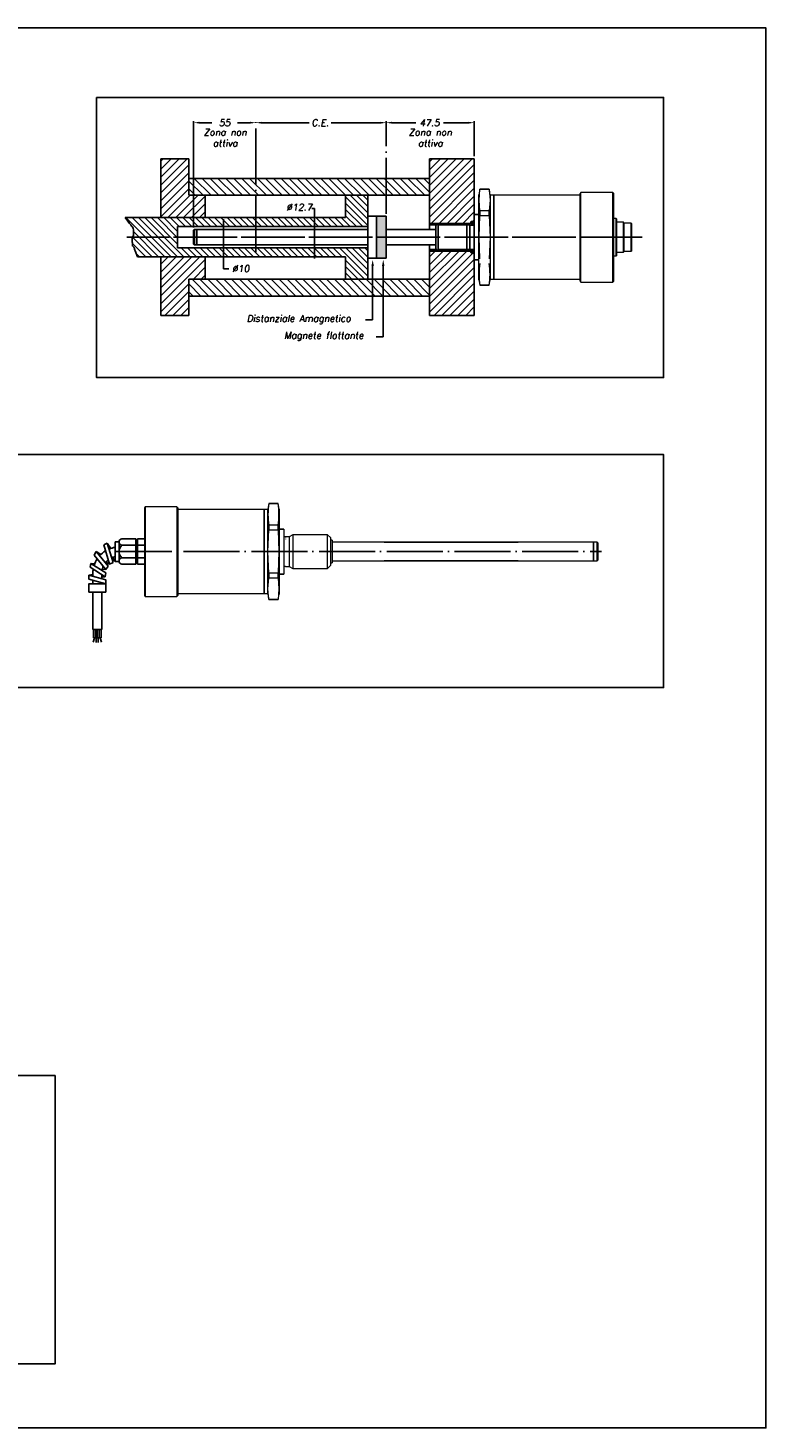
# Model space of a CAD drawing. Extents: x 756 to 1141, y 447 to 697.
# Tile 3 of 3: x 1009 to 1141, y 447 to 697. Entities that reach past the tile are written whole.
import ezdxf
from ezdxf.enums import TextEntityAlignment as Align

# ---------------------------------------------------------------- set-up
doc = ezdxf.new("R2010")
doc.units = 0
doc.header["$LTSCALE"] = 10
doc.header["$MEASUREMENT"] = 0
doc.linetypes.add('DOT2', pattern=[0.635, 0, -0.635])
doc.linetypes.add('TP', pattern=[1.2, 1, -0.1, 0, -0.1])
doc.layers.get('0').update_dxf_attribs({"linetype": 'CONTINUOUS'})
doc.layers.add('QUOTE', color=7, linetype='CONTINUOUS')
doc.styles.add('DEM1', font='romans', dxfattribs={"height": 1.7})
doc.styles.add('DEM2', font='romans.shx', dxfattribs={"oblique": 10})
pattern_1 = [(45, (920.3316, 630.5844), (-0.707107, 0.707107), [])]

msp = doc.modelspace()

# ---------------------------------------------------------------- hatches: boundary and pattern name
at = {"layer": 'QUOTE'}
h = msp.add_hatch(dxfattribs=at)
h.set_pattern_fill('_U', color=256, angle=45, style=0, pattern_type=0)
h.set_pattern_definition(pattern_1)
h.paths.add_polyline_path([(1037.73, 674.12), (1032.73, 674.12), (1032.73, 663.62), (1038.59, 663.62), (1038.59, 667.62), (1037.73, 667.62)])
h.paths.add_polyline_path([(1040.67, 667.62), (1038.59, 667.62), (1038.59, 663.62), (1040.67, 663.62)])
h.paths.add_polyline_path([(1037.73, 652.62), (1040.67, 652.62), (1040.67, 656.62), (1032.73, 656.62), (1032.73, 646.12), (1037.73, 646.12)])
h = msp.add_hatch(dxfattribs=at)
h.set_pattern_fill('U', color=256, angle=45, style=0, pattern_type=0)
h.set_pattern_definition(pattern_1)
h.paths.add_polyline_path([(1080.73, 662.59), (1082.29, 662.59), (1087.4, 662.59), (1088.02, 662.59), (1088.17, 662.91), (1088.73, 663.03), (1088.73, 663.6), (1088.73, 674.12), (1080.73, 674.12)])
h.paths.add_polyline_path([(1082.29, 657.66), (1080.73, 657.66), (1080.73, 646.12), (1088.73, 646.12), (1088.73, 657.22), (1088.17, 657.34), (1088.02, 657.66), (1087.4, 657.66)])
h.paths.add_polyline_path([(1082.29, 662.59), (1080.73, 662.59), (1080.73, 662.34), (1082.04, 662.34)])
h.paths.add_polyline_path([(1082.04, 657.91), (1080.73, 657.91), (1080.73, 657.66), (1082.29, 657.66)])
h = msp.add_hatch(dxfattribs=at)
h.set_pattern_fill('U', color=256, angle=315, style=0, pattern_type=0)
h.set_pattern_definition([(315, (920.3316, 630.5844), (0.707107, 0.707107), [])])
h.paths.add_polyline_path([(1049.68, 667.62), (1049.68, 670.62), (1038.59, 670.62), (1038.59, 667.62)])
h.paths.add_polyline_path([(1038.59, 670.62), (1037.73, 670.62), (1037.73, 667.62), (1038.59, 667.62)])
h.paths.add_polyline_path([(1073, 667.62), (1073, 670.62), (1049.68, 670.62), (1049.68, 667.62)])
h.paths.add_polyline_path([(1080.73, 667.62), (1080.73, 670.62), (1073, 670.62), (1073, 667.62)])
h.paths.add_polyline_path([(1080.73, 649.62), (1080.73, 652.62), (1037.73, 652.62), (1037.73, 649.62)])
h = msp.add_hatch(dxfattribs=at)
h.set_pattern_fill('U', color=256, scale=0.8, angle=315, style=0, pattern_type=0)
h.set_pattern_definition([(315, (920.3316, 630.5844), (0.5656854, 0.5656854), [])])
h.paths.add_polyline_path([(1038.59, 663.62), (1026.33, 663.62), (1027.13, 662.56), (1027.24, 662.45), (1027.36, 662.33), (1027.42, 662.22), (1027.47, 662.1), (1027.59, 662.04), (1027.7, 661.87), (1027.76, 661.69), (1027.82, 661.46), (1027.82, 660.48), (1027.76, 660.31), (1027.65, 660.13), (1027.64, 660.12), (1035.73, 660.12), (1035.73, 662.02), (1038.59, 662.02)])
h.paths.add_polyline_path([(1035.73, 660.12), (1027.64, 660.12), (1027.59, 660.02), (1027.59, 659.26), (1027.65, 659.15), (1027.65, 658.57), (1027.76, 658.45), (1027.88, 658.34), (1027.99, 658.22), (1028.05, 658.11), (1028.05, 657.99), (1028.11, 657.82), (1028.17, 657.7), (1028.53, 656.62), (1043.94, 656.62), (1043.94, 658.22), (1035.73, 658.22)])
h.paths.add_polyline_path([(1043.94, 658.22), (1043.94, 656.62), (1060.18, 656.62), (1060.18, 658.22)])
h.paths.add_polyline_path([(1069.73, 658.22), (1060.18, 658.22), (1060.18, 656.62), (1065.73, 656.62), (1065.73, 652.62), (1069.73, 652.62)])
h.paths.add_polyline_path([(1069.73, 663.87), (1069.73, 667.62), (1065.73, 667.62), (1065.73, 663.62), (1060.18, 663.62), (1060.18, 662.02), (1069.73, 662.02)])
h.paths.add_polyline_path([(1060.18, 663.62), (1049.68, 663.62), (1049.68, 662.02), (1060.18, 662.02)])
h.paths.add_polyline_path([(1049.68, 663.62), (1038.59, 663.62), (1038.59, 662.02), (1049.68, 662.02)])
h = msp.add_hatch(color=256, dxfattribs=at)
h.paths.add_polyline_path([(1071.23, 660.12), (1073, 660.12), (1073, 663.87), (1071.23, 663.87)])
h.paths.add_polyline_path([(1071.23, 656.37), (1073, 656.37), (1073, 660.12), (1071.23, 660.12)])

# ---------------------------------------------------------------- linework, layer by layer
at = {"color": 7, "linetype": 'Continuous', "lineweight": 15}
for p, q in [((1089.74, 668.71), (1089.56, 667.71)), ((1091.38, 668.71), (1089.74, 668.71)), ((1089.74, 668.71), (1089.74, 668.69)), ((1089.74, 668.69), (1091.38, 668.69)), ((1091.56, 667.71), (1091.38, 668.71)), ((1091.38, 668.69), (1091.38, 668.71)), ((1107.79, 668.12), (1107.63, 667.96)), ((1107.63, 664.29), (1107.63, 667.96)), ((1113.46, 668.12), (1107.79, 668.12)), ((1107.79, 664.37), (1107.79, 668.12)), ((1113.63, 667.96), (1113.46, 668.12)), ((1113.46, 664.37), (1113.46, 668.12)), ((1113.63, 664.29), (1113.63, 667.96)), ((1089.56, 653.56), (1089.56, 667.71)), ((1091.56, 667.71), (1091.56, 653.56)), ((1092.23, 667.62), (1091.56, 667.62)), ((1107.63, 667.62), (1092.23, 667.62)), ((1092.23, 667.62), (1092.23, 665.8)), ((1092.23, 653.63), (1092.23, 667.62)), ((1092.23, 665.8), (1092.23, 652.62)), ((1088.73, 656.46), (1088.73, 664.16)), ((1089.74, 664.83), (1089.74, 663.98)), ((1091.38, 664.83), (1089.74, 664.83)), ((1089.74, 663.98), (1091.38, 663.98)), ((1091.38, 663.98), (1091.38, 664.83)), ((1107.63, 652.29), (1107.63, 664.29)), ((1107.79, 652.12), (1107.79, 664.37)), ((1113.46, 652.12), (1113.46, 664.37)), ((1113.63, 652.29), (1113.63, 664.29)), ((1114.09, 663.46), (1113.63, 663.46)), ((1114.13, 663.42), (1114.09, 663.46)), ((1114.09, 660.12), (1114.09, 663.46)), ((1114.13, 663.42), (1114.13, 660.12)), ((1115.38, 662.79), (1114.13, 662.79)), ((1115.46, 662.71), (1115.38, 662.79)), ((1115.38, 660.12), (1115.38, 662.79)), ((1115.46, 662.71), (1115.46, 660.12)), ((1116.76, 662.62), (1115.46, 662.62)), ((1116.79, 662.59), (1116.76, 662.62)), ((1116.76, 660.12), (1116.76, 662.62)), ((1116.79, 662.59), (1116.79, 660.12)), ((1114.09, 656.79), (1114.09, 660.12)), ((1114.13, 660.12), (1114.13, 656.82)), ((1115.38, 657.46), (1115.38, 660.12)), ((1115.46, 660.12), (1115.46, 657.54)), ((1116.76, 657.62), (1116.76, 660.12)), ((1116.79, 660.12), (1116.79, 657.66)), ((1088.73, 656.09), (1088.73, 656.46)), ((1113.63, 656.79), (1114.09, 656.79)), ((1114.09, 656.79), (1114.13, 656.82)), ((1114.13, 657.46), (1115.38, 657.46)), ((1115.38, 657.46), (1115.46, 657.54)), ((1115.46, 657.62), (1116.76, 657.62)), ((1116.76, 657.62), (1116.79, 657.66)), ((1089.56, 652.54), (1089.56, 653.56)), ((1091.56, 653.56), (1091.56, 652.54)), ((1092.23, 652.62), (1092.23, 653.63)), ((1089.56, 652.54), (1089.74, 651.54)), ((1089.74, 651.56), (1089.74, 651.54)), ((1091.39, 651.56), (1089.74, 651.56)), ((1089.74, 651.54), (1091.38, 651.54)), ((1091.38, 651.54), (1091.56, 652.54)), ((1091.38, 651.54), (1091.38, 651.56)), ((1091.56, 652.62), (1092.23, 652.62)), ((1092.23, 652.62), (1107.63, 652.62)), ((1107.63, 652.29), (1107.79, 652.12)), ((1107.79, 652.12), (1113.46, 652.12)), ((1113.46, 652.12), (1113.63, 652.29)), ((1029.94, 611.97), (1029.78, 611.8)), ((1029.78, 611.8), (1029.78, 599.81)), ((1035.61, 611.97), (1029.94, 611.97)), ((1029.94, 611.97), (1029.94, 599.72)), ((1035.78, 611.8), (1035.61, 611.97)), ((1035.61, 611.97), (1035.61, 599.72)), ((1035.78, 611.8), (1035.78, 599.81)), ((1051.18, 611.47), (1035.78, 611.47)), ((1051.84, 611.47), (1051.18, 611.47)), ((1051.18, 598.29), (1051.18, 611.47)), ((1051.18, 611.47), (1051.18, 610.46)), ((1051.18, 610.46), (1051.18, 596.47)), ((1052.02, 612.55), (1051.84, 611.55)), ((1051.84, 610.54), (1051.84, 611.55)), ((1051.84, 596.38), (1051.84, 610.54)), ((1053.67, 612.55), (1052.02, 612.55)), ((1052.02, 612.55), (1052.02, 612.54)), ((1052.02, 612.54), (1053.67, 612.54)), ((1053.84, 611.55), (1053.67, 612.55)), ((1053.67, 612.54), (1053.67, 612.55)), ((1053.84, 611.55), (1053.84, 610.54)), ((1053.84, 610.54), (1053.84, 596.38)), ((1052.02, 608.68), (1052.02, 607.83)), ((1053.67, 608.68), (1052.02, 608.68)), ((1052.02, 607.83), (1053.67, 607.83)), ((1053.67, 607.83), (1053.67, 608.68)), ((1054.68, 608), (1054.68, 607.63)), ((1054.68, 607.63), (1054.68, 599.93)), ((1055.68, 606.61), (1055.01, 606.61)), ((1056.3, 606.97), (1055.68, 606.61)), ((1055.68, 606.61), (1055.68, 606.26)), ((1055.68, 606.26), (1055.68, 601.33)), ((1062.51, 606.97), (1056.3, 606.97)), ((1056.3, 606.97), (1056.3, 606.57)), ((1056.3, 606.57), (1056.3, 600.97)), ((1063.01, 606.47), (1062.51, 606.97)), ((1062.51, 606.57), (1062.51, 606.97)), ((1062.51, 600.97), (1062.51, 606.57)), ((1063.01, 606.47), (1063.01, 606.13)), ((1063.01, 606.13), (1063.01, 601.47)), ((1063.34, 606), (1063.01, 606)), ((1063.34, 606), (1063.34, 605.73)), ((1063.34, 605.73), (1063.34, 601.93)), ((1110.02, 605.63), (1063.34, 605.63)), ((1110.69, 605.63), (1110.02, 605.63)), ((1110.02, 603.73), (1110.02, 605.63)), ((1110.02, 605.63), (1110.02, 605.28)), ((1110.02, 605.28), (1110.02, 602.3)), ((1110.86, 605.47), (1110.69, 605.63)), ((1110.69, 603.73), (1110.69, 605.63)), ((1110.86, 603.76), (1110.86, 605.47)), ((1110.02, 602.3), (1110.02, 603.73)), ((1110.69, 602.3), (1110.69, 603.73)), ((1110.86, 602.47), (1110.86, 603.76)), ((1055.01, 601.33), (1055.68, 601.33)), ((1055.68, 601.33), (1056.3, 600.97)), ((1056.3, 600.97), (1062.51, 600.97)), ((1062.51, 600.97), (1063.01, 601.47)), ((1063.01, 601.93), (1063.34, 601.93)), ((1063.34, 602.3), (1110.02, 602.3)), ((1110.02, 602.3), (1110.69, 602.3)), ((1110.69, 602.3), (1110.86, 602.47)), ((1029.78, 599.81), (1029.78, 596.13)), ((1029.94, 599.72), (1029.94, 595.97)), ((1035.61, 599.72), (1035.61, 595.97)), ((1035.78, 599.81), (1035.78, 596.13)), ((1051.18, 596.47), (1051.18, 598.29)), ((1052.02, 600.11), (1052.02, 599.26)), ((1053.67, 600.11), (1052.02, 600.11)), ((1052.02, 599.26), (1053.67, 599.26)), ((1053.67, 599.26), (1053.67, 600.11)), ((1029.78, 596.13), (1029.94, 595.97)), ((1029.94, 595.97), (1035.61, 595.97)), ((1035.61, 595.97), (1035.78, 596.13)), ((1035.78, 596.47), (1051.18, 596.47)), ((1051.18, 596.47), (1051.84, 596.47)), ((1051.84, 596.38), (1052.02, 595.38)), ((1052.02, 595.4), (1052.02, 595.38)), ((1053.67, 595.4), (1052.02, 595.4)), ((1052.02, 595.38), (1053.67, 595.38)), ((1053.67, 595.38), (1053.84, 596.38)), ((1053.67, 595.38), (1053.67, 595.4))]:
    msp.add_line(p, q, dxfattribs=at)
at = {"color": 7, "linetype": 'DOT2', "lineweight": 0}
for p, q in [((1055.01, 606.61), (1055.01, 606.26)), ((1055.01, 606.26), (1055.01, 601.33))]:
    msp.add_line(p, q, dxfattribs=at)
at = {"color": 7, "linetype": 'Continuous', "lineweight": 15, "flags": 128}
for points in [[(1089.74, 664.83), (1089.58, 666.76), (1089.74, 668.69)], [(1091.38, 668.69), (1091.55, 666.77), (1091.38, 664.83)], [(1089.74, 656.26), (1089.58, 660.11), (1089.74, 663.98)], [(1091.38, 663.98), (1091.55, 660.14), (1091.38, 656.26)], [(1052.02, 600.11), (1051.86, 603.95), (1052.02, 607.83)], [(1053.67, 607.83), (1053.83, 603.98), (1053.67, 600.11)], [(1052.02, 595.4), (1051.86, 597.32), (1052.02, 599.26)], [(1053.67, 599.26), (1053.83, 597.33), (1053.67, 595.4)]]:
    msp.add_lwpolyline(points, dxfattribs=at)
at = {"color": 7, "linetype": 'Continuous', "lineweight": 15}
for centre, radius, start, end in [((1101.45, 653.48), 11.87, 170.6455, 189.3545), ((1079.67, 653.48), 11.87, 350.6457, 9.3543), ((1063.74, 610.61), 11.87, 170.6457, 189.3543), ((1041.95, 610.61), 11.87, 350.6455, 9.3545), ((1055.01, 606.94), 0.333, 180, 270), ((1055.01, 600.99), 0.333, 90, 180)]:
    msp.add_arc(centre, radius, start, end, dxfattribs=at)
at = {"layer": 'QUOTE'}
for p, q in [((1038.59, 661.86), (1038.59, 680.88)), ((1039.59, 680.58), (1041.82, 680.58)), ((1048.68, 680.58), (1046.45, 680.58)), ((1050.68, 680.58), (1059.22, 680.58)), ((1072, 680.58), (1063.18, 680.58)), ((1074, 680.58), (1078.28, 680.58)), ((1087.73, 680.58), (1083.24, 680.58)), ((1088.73, 674.62), (1088.73, 680.88)), ((1032.73, 674.12), (1032.73, 663.62)), ((1037.73, 674.12), (1032.73, 674.12)), ((1037.73, 674.12), (1037.73, 667.62)), ((1080.73, 674.12), (1080.73, 661.49)), ((1088.73, 674.12), (1080.73, 674.12)), ((1088.73, 674.12), (1088.73, 646.12)), ((1080.73, 670.62), (1037.73, 670.62)), ((1080.73, 667.62), (1037.73, 667.62)), ((1040.67, 667.62), (1040.67, 663.62)), ((1060.18, 665.28), (1059.71, 665.28)), ((1060.18, 656.33), (1060.18, 665.28)), ((1065.73, 667.62), (1065.73, 663.62)), ((1069.73, 667.62), (1069.73, 652.62)), ((1026.33, 663.62), (1065.73, 663.62)), ((1043.94, 655.8), (1043.94, 663.32)), ((1069.73, 663.87), (1073, 663.87)), ((1069.73, 656.37), (1069.73, 663.87)), ((1071.23, 656.37), (1071.23, 663.87)), ((1073, 663.87), (1073, 656.37)), ((1088.17, 662.91), (1088.02, 662.59)), ((1088.73, 663.03), (1088.17, 662.91)), ((1088.73, 664.16), (1089.56, 664.16)), ((1088.73, 656.65), (1088.73, 663.6)), ((1035.73, 662.02), (1069.73, 662.02)), ((1035.73, 662.02), (1035.73, 658.22)), ((1038.73, 661.49), (1038.59, 661.36)), ((1038.59, 661.36), (1038.59, 658.89)), ((1069.73, 661.49), (1038.73, 661.49)), ((1038.73, 661.49), (1038.73, 658.76)), ((1039.13, 661.49), (1039.13, 658.76)), ((1081.88, 661.49), (1073, 661.49)), ((1082.29, 662.59), (1080.73, 662.59)), ((1082.04, 662.34), (1080.73, 662.34)), ((1082.29, 662.59), (1081.88, 662.18)), ((1081.88, 662.18), (1081.88, 658.07)), ((1087.4, 662.59), (1082.29, 662.59)), ((1082.29, 657.66), (1082.29, 662.59)), ((1087.83, 662.34), (1082.29, 662.34)), ((1087.4, 662.59), (1087.4, 657.66)), ((1087.91, 662.29), (1087.4, 662.59)), ((1087.4, 662.59), (1088.02, 662.59)), ((1088.54, 662.29), (1087.91, 662.29)), ((1087.91, 662.17), (1087.91, 658.1)), ((1035.73, 658.22), (1069.73, 658.22)), ((1038.73, 658.76), (1038.59, 658.89)), ((1038.73, 658.76), (1069.73, 658.76)), ((1073, 658.76), (1081.88, 658.76)), ((1080.73, 658.76), (1080.73, 646.12)), ((1082.04, 657.91), (1080.73, 657.91)), ((1082.29, 657.66), (1081.88, 658.07)), ((1087.83, 657.91), (1082.29, 657.91)), ((1087.91, 657.95), (1087.4, 657.66)), ((1088.54, 657.95), (1087.91, 657.95)), ((1028.53, 656.62), (1065.73, 656.62)), ((1032.73, 656.62), (1032.73, 646.12)), ((1040.67, 652.62), (1040.67, 656.62)), ((1043.94, 655.8), (1043.94, 654.48)), ((1065.73, 652.62), (1065.73, 656.62)), ((1073, 656.37), (1069.73, 656.37)), ((1082.29, 657.66), (1080.73, 657.66)), ((1087.4, 657.66), (1082.29, 657.66)), ((1087.4, 657.66), (1088.02, 657.66)), ((1088.17, 657.34), (1088.02, 657.66)), ((1088.73, 657.22), (1088.17, 657.34)), ((1088.73, 656.09), (1089.56, 656.09)), ((1043.94, 654.48), (1044.9, 654.48)), ((1070.57, 655.01), (1070.57, 645.36)), ((1072.46, 655.01), (1072.46, 642.35)), ((1080.73, 652.62), (1037.73, 652.62)), ((1037.73, 652.62), (1037.73, 646.12)), ((1080.73, 649.62), (1037.73, 649.62)), ((1037.73, 646.12), (1032.73, 646.12)), ((1070.57, 645.36), (1069.29, 645.36)), ((1088.73, 646.12), (1080.73, 646.12)), ((1072.46, 642.35), (1071.18, 642.35)), ((1054.68, 608), (1053.84, 608)), ((1023.16, 605.46), (1022.52, 605.16)), ((1024.21, 602.03), (1023.16, 605.46)), ((1023.16, 605.46), (1023.77, 604.52)), ((1024.58, 605.72), (1024.58, 602.22)), ((1025.28, 605.72), (1024.58, 605.72)), ((1025.28, 605.66), (1025.28, 602.28)), ((1025.78, 606.22), (1028.28, 606.22)), ((1028.28, 606.22), (1028.28, 601.72)), ((1028.28, 605.72), (1028.58, 605.72)), ((1028.58, 606.22), (1028.58, 601.72)), ((1028.58, 606.22), (1029.78, 606.22)), ((1096.54, 605.63), (1072.61, 605.63)), ((1020.8, 603.35), (1021.19, 603.97)), ((1022.91, 600.76), (1020.8, 603.35)), ((1023.29, 601.38), (1021.19, 603.97)), ((1021.19, 603.97), (1022.01, 603.44)), ((1023.57, 601.72), (1022.52, 605.16)), ((1024.08, 602.93), (1024.58, 602.22)), ((1025.78, 605.09), (1028.28, 605.09)), ((1025.78, 602.84), (1028.28, 602.84)), ((1028.58, 605.09), (1029.78, 605.09)), ((1028.58, 602.84), (1029.78, 602.84)), ((1020.12, 601.17), (1020.22, 601.86)), ((1020.12, 601.17), (1022.78, 599.46)), ((1022.88, 600.16), (1020.22, 601.86)), ((1020.89, 601.76), (1020.22, 601.86)), ((1022.91, 600.76), (1022.28, 600.85)), ((1022.91, 600.76), (1023.29, 601.38)), ((1023.57, 601.72), (1022.93, 602.1)), ((1024.21, 602.03), (1023.57, 601.72)), ((1025.28, 602.22), (1024.58, 602.22)), ((1025.78, 601.72), (1028.28, 601.72)), ((1028.28, 602.22), (1028.58, 602.22)), ((1028.58, 601.72), (1029.78, 601.72)), ((1072.61, 602.3), (1096.54, 602.3)), ((1020.58, 599.85), (1019.87, 599.75)), ((1020.58, 599.56), (1020.58, 600.07)), ((1020.58, 598.22), (1020.58, 598.86)), ((1022.18, 599.87), (1022.18, 599.11)), ((1022.78, 599.46), (1022.18, 599.38)), ((1022.18, 598.41), (1022.18, 598.22)), ((1022.88, 600.16), (1022.78, 599.46)), ((1054.68, 599.93), (1053.84, 599.93)), ((1020.58, 590.02), (1020.58, 596.72)), ((1022.18, 596.72), (1022.18, 590.02)), ((1020.58, 590.02), (1022.18, 590.02)), ((1020.86, 588.56), (1020.64, 587.77)), ((1020.68, 588.56), (1020.68, 590.02)), ((1020.68, 588.56), (1022.07, 588.56)), ((1021.03, 588.56), (1021.03, 590.02)), ((1021.2, 588.56), (1021.2, 587.74)), ((1021.38, 588.56), (1021.38, 590.02)), ((1021.55, 588.56), (1021.55, 587.74)), ((1021.72, 588.56), (1021.72, 590.02)), ((1021.9, 588.56), (1022.11, 587.77)), ((1022.07, 590.02), (1022.07, 588.56))]:
    msp.add_line(p, q, dxfattribs=at)
at = {"layer": 'QUOTE', "linetype": 'TP'}
for p, q in [((1049.68, 657.46), (1049.68, 680.88)), ((1073, 664.3), (1073, 680.88)), ((1117.74, 660.12), (1026.64, 660.12)), ((1118.7, 660.12), (1031.96, 660.12)), ((1024.7, 603.97), (1111.45, 603.97))]:
    msp.add_line(p, q, dxfattribs=at)
at = {"layer": 'QUOTE'}
for points in [[(755.76, 697.5), (1140.84, 697.5), (1140.84, 447.41), (755.76, 447.41)], [(1021.26, 685.11), (1122.55, 685.11), (1122.55, 635.05), (1021.26, 635.05)], [(904.23, 579.66), (1122.55, 579.66), (1122.55, 621.28), (904.23, 621.28)], [(1019.87, 599.05), (1022.88, 598.22), (1022.88, 598.92), (1019.87, 599.75)], [(1019.88, 596.72), (1022.88, 596.72), (1022.88, 598.22), (1019.88, 598.22)], [(768.9, 510.37), (1013.83, 510.37), (1013.83, 458.86), (768.9, 458.86)]]:
    msp.add_lwpolyline(points, close=True, dxfattribs=at)
msp.add_lwpolyline([(1026.33, 663.62), (1027.13, 662.56), (1027.24, 662.45), (1027.36, 662.33), (1027.42, 662.22), (1027.47, 662.1), (1027.59, 662.04), (1027.7, 661.87), (1027.76, 661.69), (1027.82, 661.46), (1027.82, 660.48), (1027.76, 660.31), (1027.65, 660.13), (1027.59, 660.02), (1027.59, 659.26), (1027.65, 659.15), (1027.65, 658.57), (1027.76, 658.45), (1027.88, 658.34), (1027.99, 658.22), (1028.05, 658.11), (1028.05, 657.99), (1028.11, 657.82), (1028.17, 657.7), (1028.53, 656.62)], dxfattribs=at)
at = {"layer": 'QUOTE', "const_width": 0.326}
for points in [[(1088.56, 662.62, -1), (1088.23, 662.62, -1)], [(1088.56, 657.63, 1), (1088.23, 657.63, 1)]]:
    msp.add_lwpolyline(points, format="xyb", close=True, dxfattribs=at)
at = {"layer": 'QUOTE'}
for centre, radius, start, end in [((1088.54, 662.49), 0.192, 270, 0), ((1088.54, 657.76), 0.192, 0, 90), ((1025.84, 605.66), 0.566, 96.7329, 263.2671), ((1025.28, 600.07), 4.7, 121.1731, 137.8549), ((1025.28, 600.07), 4.7, 98.5653, 112.4687), ((1025.28, 600.07), 3.1, 103.0503, 115.2492), ((1026.79, 603.97), 1.52, 132.075, 227.925), ((1025.84, 602.28), 0.566, 96.7329, 263.2671), ((1025.28, 600.07), 4.7, 170.1449, 180), ((1025.28, 600.07), 4.7, 146.4566, 161.9606), ((1025.28, 600.07), 3.1, 155.9666, 170.2051), ((1025.28, 600.07), 3.1, 128.7264, 142.4215)]:
    msp.add_arc(centre, radius, start, end, dxfattribs=at)
for points in [[(1039.59, 680.75), (1039.59, 680.42), (1038.59, 680.58)], [(1048.68, 680.75), (1048.68, 680.42), (1049.68, 680.58)], [(1050.68, 680.75), (1050.68, 680.42), (1049.68, 680.58)], [(1072, 680.75), (1072, 680.42), (1073, 680.58)], [(1074, 680.75), (1074, 680.42), (1073, 680.58)], [(1087.73, 680.75), (1087.73, 680.42), (1088.73, 680.58)], [(1060.35, 663.02), (1060.02, 663.02), (1060.18, 662.02)], [(1044.11, 662.49), (1043.78, 662.49), (1043.94, 661.49)], [(1044.11, 657.76), (1043.78, 657.76), (1043.94, 658.76)], [(1060.35, 657.22), (1060.02, 657.22), (1060.18, 658.22)], [(1070.57, 656.1), (1070.79, 655.01), (1070.36, 655.01)], [(1072.46, 656.1), (1072.68, 655.01), (1072.24, 655.01)]]:
    msp.add_solid(points, dxfattribs=at)

# ---------------------------------------------------------------- texts
at = {"layer": 'QUOTE', "style": 'DEM2', "oblique": 10}
for s, p in [('Zona non', (1044.23, 678.89)), ('attiva', (1044.23, 676.95)), ('Zona non', (1080.88, 678.89)), ('attiva', (1080.88, 676.95))]:
    msp.add_text(s, height=1.2, dxfattribs=at).set_placement(p, align=Align.MIDDLE)
at = {"layer": 'QUOTE', "style": 'DEM1', "oblique": 10}
for s, p in [('Distanziale Amagnetico', (1048.08, 644.66)), ('Magnete flottante', (1054.75, 641.64))]:
    msp.add_text(s, height=1.2, dxfattribs=at).set_placement(p, align=Align.BOTTOM_LEFT)
at = {"layer": 'QUOTE', "char_height": 1.2, "style": 'DEM2'}
for s, insert, attachment_point in [('\\A1;55', (1044.13, 680.58), 5), ('\\A1;C.E.', (1061.2, 680.58), 5), ('\\A1;47.5', (1080.73, 680.58), 5), ('%%C12.7', (1057.48, 665.49), 5), ('\\A1;%%C10', (1045.47, 654.52), 4)]:
    msp.add_mtext(s, dxfattribs=dict(at, insert=insert, attachment_point=attachment_point))

doc.saveas('drawing.dxf')
